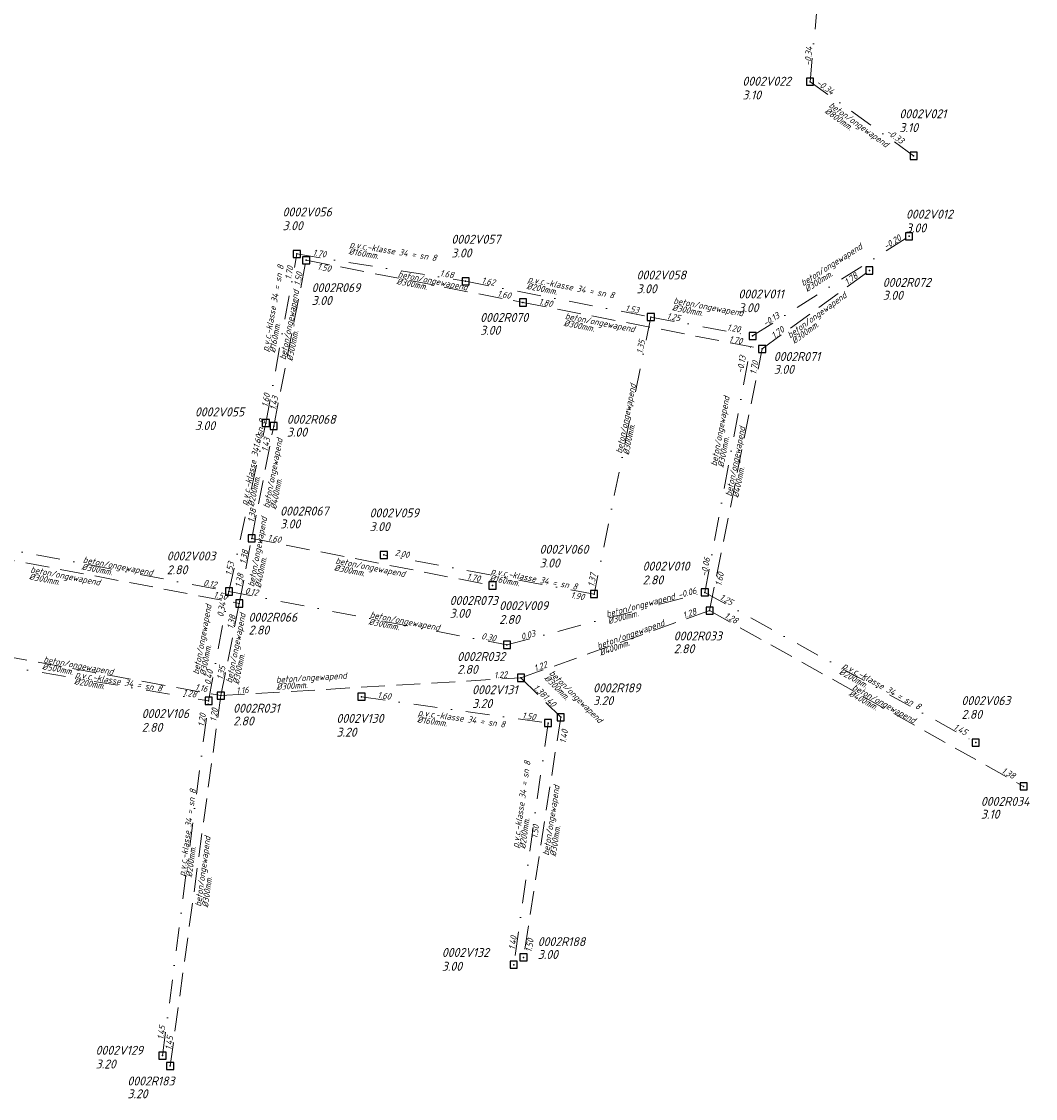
# Model space of a CAD drawing. Extents: x 155498 to 174806, y 452529 to 461643.
# Tile 16 of 44: x 158271 to 158484, y 460229 to 460456. Entities that reach past the tile are written whole.
import ezdxf

# ---------------------------------------------------------------- set-up
doc = ezdxf.new("R2010")
doc.units = 0
doc.header["$PDMODE"] = 64
doc.header["$PDSIZE"] = 1.5
doc.linetypes.add('RI-HWA', pattern=[7.4, 5, -2.4])
doc.linetypes.add('RI-VWA', pattern=[11, 5, -3, 0, -3])
doc.layers.get('0').update_dxf_attribs({"linetype": 'CONTINUOUS'})
for name, color, linetype, lineweight in [('B-OI-RI-HWA-BOB-T18', 150, 'CONTINUOUS', 18), ('B-OI-RI-HWA-MATERIAAL-T18', 150, 'CONTINUOUS', 18), ('B-OI-RI-HWA-PUTDEKSELHOOGTE-T25', 150, 'CONTINUOUS', 25), ('B-OI-RI-HWA-PUTNUMMER-T25', 150, 'CONTINUOUS', 25), ('B-OI-RI-HWA_DIAMETER-T18', 150, 'CONTINUOUS', 18), ('B-OI-RI-HWA_RIOOLPUT-S', 150, 'CONTINUOUS', 25), ('B-OI-RI-HWA_TRANSPORTLEIDING-G', 150, 'RI-HWA', 18), ('B-OI-RI-VWA-BOB-T18', 34, 'CONTINUOUS', 18), ('B-OI-RI-VWA-DIAMETER-T18', 34, 'CONTINUOUS', 18), ('B-OI-RI-VWA-MATERIAAL-T18', 34, 'CONTINUOUS', 18), ('B-OI-RI-VWA_PUTDEKSELHOOGTE-T25', 34, 'CONTINUOUS', 25), ('B-OI-RI-VWA_PUTNUMMER-T25', 34, 'CONTINUOUS', 25), ('B-OI-RI-VWA_RIOOLPUT-S', 34, 'CONTINUOUS', 25), ('B-OI-RI-VWA_TRANSPORTLEIDING-G', 34, 'RI-VWA', 18)]:
    doc.layers.add(name, color=color, linetype=linetype, lineweight=lineweight)
doc.styles.add('NLCS-ISO-M750-T18_CURSIEF', font='NLCS-ISO.ttf', dxfattribs={"oblique": 15, "height": 1.35})
doc.styles.add('NLCS-ISO-M750-T25_CURSIEF', font='NLCS-ISO.ttf', dxfattribs={"oblique": 15, "height": 1.875})

# ---------------------------------------------------------------- blocks, each defined once
blk = doc.blocks.new('ACMAP_ANN_TEMPLATE_hwa-diam')
at = {"style": 'NLCS-ISO-M750-T18_CURSIEF', "oblique": 15}
blk.add_attdef('hwa-diam', (-3.7, -1.3), '', height=1.35, dxfattribs=at)
blk = doc.blocks.new('ACMAP_ANN_TEMPLATE_hwa-nap-l')
at = {"style": 'NLCS-ISO-M750-T18_CURSIEF', "oblique": 15}
blk.add_attdef('hwa-nap-l', (3.3, 0.2), '', height=1.35, dxfattribs=at)
blk = doc.blocks.new('ACMAP_ANN_TEMPLATE_hwa-nap-r')
at = {"style": 'NLCS-ISO-M750-T18_CURSIEF', "oblique": 15}
blk.add_attdef('hwa-nap-r', (-5.6, 0.2), '', height=1.35, dxfattribs=at)
blk = doc.blocks.new('ACMAP_ANN_TEMPLATE_vwa-diam')
at = {"style": 'NLCS-ISO-M750-T18_CURSIEF', "oblique": 15}
blk.add_attdef('vwa-diam', (0.3, -1.3), '', height=1.35, dxfattribs=at)
blk = doc.blocks.new('ACMAP_ANN_TEMPLATE_vwa-materiaal')
at = {"style": 'NLCS-ISO-M750-T18_CURSIEF', "oblique": 15}
blk.add_attdef('vwa-mat', (0.3, 0.2), '', height=1.35, dxfattribs=at)
blk = doc.blocks.new('ACMAP_ANN_TEMPLATE_vwa-nap-l')
at = {"style": 'NLCS-ISO-M750-T18_CURSIEF', "oblique": 15}
blk.add_attdef('vwa-nap-l', (3.3, 0.2), '', height=1.35, dxfattribs=at)
blk = doc.blocks.new('ACMAP_ANN_TEMPLATE_vwa-nap-r')
at = {"style": 'NLCS-ISO-M750-T18_CURSIEF', "oblique": 15}
blk.add_attdef('vwa-nap-r', (-5.6, 0.2), '', height=1.35, dxfattribs=at)
blk = doc.blocks.new('ACMAP_ANN_TEMPLATE_hwa-materiaal')
at = {"style": 'NLCS-ISO-M750-T18_CURSIEF', "oblique": 15}
blk.add_attdef('hwa-mat', (-3.7, 0.2), '', height=1.35, dxfattribs=at)
blk = doc.blocks.new('ACMAP_ANN_TEMPLATE_hwa-puth')
at = {"style": 'NLCS-ISO-M750-T25_CURSIEF', "oblique": 15}
blk.add_attdef('hwa-puth', (-9, -6.8), '', height=1.88, dxfattribs=at)
blk = doc.blocks.new('ACMAP_ANN_TEMPLATE_hwa-putnr')
at = {"style": 'NLCS-ISO-M750-T25_CURSIEF', "oblique": 15}
blk.add_attdef('hwa-putnr', (-9, -4.1), '', height=1.88, dxfattribs=at)
blk = doc.blocks.new('ACMAP_ANN_TEMPLATE_vwa-puth')
at = {"style": 'NLCS-ISO-M750-T25_CURSIEF', "oblique": 15}
blk.add_attdef('vwa-puth', (-3, 5), '', height=1.88, dxfattribs=at)
blk = doc.blocks.new('ACMAP_ANN_TEMPLATE_vwa-putnr')
at = {"style": 'NLCS-ISO-M750-T25_CURSIEF', "oblique": 15}
blk.add_attdef('vaw-putnr', (-3, 7.9), '', height=1.88, dxfattribs=at)

msp = doc.modelspace()

# ---------------------------------------------------------------- linework, layer by layer
at = {"layer": 'B-OI-RI-HWA_RIOOLPUT-S'}
for p in [(158330.74, 460405.46), (158449.24, 460403.3), (158376.35, 460396.59), (158426.67, 460386.8), (158323.92, 460370.59), (158319.29, 460346.95), (158369.94, 460337.04), (158316.68, 460333.26), (158415.62, 460331.76), (158375.93, 460317.61), (158312.79, 460313.86), (158384.3, 460309.3), (158481.69, 460294.77), (158376.46, 460258.79), (158302.15, 460235.94)]:
    msp.add_point(p, dxfattribs=at)
at = {"layer": 'B-OI-RI-HWA_TRANSPORTLEIDING-G'}
for p, q in [((158323.92, 460370.59), (158330.74, 460405.46)), ((158330.74, 460405.46), (158376.35, 460396.59)), ((158426.67, 460386.8), (158449.24, 460403.3)), ((158376.35, 460396.59), (158426.67, 460386.8)), ((158415.62, 460331.76), (158426.67, 460386.8)), ((158319.29, 460346.95), (158323.92, 460370.59)), ((158249.94, 460345.96), (158316.68, 460333.26)), ((158316.68, 460333.26), (158319.29, 460346.95)), ((158319.29, 460346.95), (158369.94, 460337.04)), ((158312.79, 460313.86), (158316.68, 460333.26)), ((158375.93, 460317.61), (158415.62, 460331.76)), ((158415.62, 460331.76), (158481.69, 460294.77)), ((158245.22, 460326.2), (158312.79, 460313.86)), ((158312.79, 460313.86), (158375.93, 460317.61)), ((158375.93, 460317.61), (158384.3, 460309.3)), ((158302.15, 460235.94), (158312.79, 460313.86)), ((158384.3, 460309.3), (158376.46, 460258.79))]:
    msp.add_line(p, q, dxfattribs=at)
at = {"layer": 'B-OI-RI-VWA_RIOOLPUT-S'}
for p in [(158436.76, 460443.04), (158458.55, 460427.44), (158457.59, 460410.52), (158328.79, 460406.79), (158364.3, 460401.05), (158403.26, 460393.52), (158424.68, 460389.53), (158322.27, 460371.22), (158347.09, 460343.47), (158314.51, 460335.78), (158391.31, 460335.23), (158414.62, 460335.59), (158372.99, 460324.54), (158342.39, 460313.64), (158310.23, 460312.78), (158381.64, 460308.09), (158471.61, 460303.98), (158374.41, 460257.24), (158300.54, 460238.12)]:
    msp.add_point(p, dxfattribs=at)
at = {"layer": 'B-OI-RI-VWA_TRANSPORTLEIDING-G'}
for p, q in [((158436.76, 460443.04), (158440.05, 460478.1)), ((158458.55, 460427.44), (158436.76, 460443.04)), ((158424.68, 460389.53), (158457.59, 460410.52)), ((158322.27, 460371.22), (158328.79, 460406.79)), ((158328.79, 460406.79), (158364.3, 460401.05)), ((158364.3, 460401.05), (158403.26, 460393.52)), ((158403.26, 460393.52), (158391.31, 460335.23)), ((158403.26, 460393.52), (158424.68, 460389.53)), ((158414.62, 460335.59), (158424.68, 460389.53)), ((158314.51, 460335.78), (158322.27, 460371.22)), ((158252.24, 460347.66), (158314.51, 460335.78)), ((158391.31, 460335.23), (158347.09, 460343.47)), ((158310.23, 460312.78), (158314.51, 460335.78)), ((158314.51, 460335.78), (158372.99, 460324.54)), ((158372.99, 460324.54), (158414.62, 460335.59)), ((158414.62, 460335.59), (158471.61, 460303.98)), ((158253.33, 460322.45), (158310.23, 460312.78)), ((158300.54, 460238.12), (158310.23, 460312.78)), ((158342.39, 460313.64), (158381.64, 460308.09)), ((158381.64, 460308.09), (158374.41, 460257.24))]:
    msp.add_line(p, q, dxfattribs=at)

# ---------------------------------------------------------------- block references
at = {"layer": 'B-OI-RI-HWA-BOB-T18'}
for name, p, rotation, values in [('ACMAP_ANN_TEMPLATE_hwa-nap-l', (158329.76, 460403.98), 348.9947779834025, {'hwa-nap-l': '1.50'}), ('ACMAP_ANN_TEMPLATE_hwa-nap-r', (158330.74, 460405.46), 78.93358181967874, {'hwa-nap-r': '1.50'}), ('ACMAP_ANN_TEMPLATE_hwa-nap-r', (158449.24, 460403.3), 36.16900412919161, {'hwa-nap-r': '1.78'}), ('ACMAP_ANN_TEMPLATE_hwa-nap-r', (158376.35, 460396.59), 348.9947779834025, {'hwa-nap-r': '1.60'}), ('ACMAP_ANN_TEMPLATE_hwa-nap-l', (158376.35, 460396.59), 348.9903640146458, {'hwa-nap-l': '1.80'}), ('ACMAP_ANN_TEMPLATE_hwa-nap-l', (158426.67, 460386.8), 36.16900412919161, {'hwa-nap-l': '1.70'}), ('ACMAP_ANN_TEMPLATE_hwa-nap-r', (158425.06, 460387.02), 348.9903640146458, {'hwa-nap-r': '1.70'}), ('ACMAP_ANN_TEMPLATE_hwa-nap-r', (158426.67, 460386.8), 78.64803394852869, {'hwa-nap-r': '1.70'}), ('ACMAP_ANN_TEMPLATE_hwa-nap-l', (158323.92, 460370.59), 78.93358181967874, {'hwa-nap-l': '1.43'}), ('ACMAP_ANN_TEMPLATE_hwa-nap-r', (158323.92, 460370.59), 78.91863369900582, {'hwa-nap-r': '1.43'}), ('ACMAP_ANN_TEMPLATE_hwa-nap-l', (158319.29, 460346.95), 78.91863369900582, {'hwa-nap-l': '1.38'}), ('ACMAP_ANN_TEMPLATE_hwa-nap-l', (158319.29, 460346.95), 348.9295605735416, {'hwa-nap-l': '1.60'}), ('ACMAP_ANN_TEMPLATE_hwa-nap-r', (158319.29, 460346.95), 79.20608648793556, {'hwa-nap-r': '1.38'}), ('ACMAP_ANN_TEMPLATE_hwa-nap-l', (158316.68, 460333.26), 79.20608648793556, {'hwa-nap-l': '1.38'}), ('ACMAP_ANN_TEMPLATE_hwa-nap-r', (158369.94, 460337.04), 348.9295605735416, {'hwa-nap-r': '1.70'}), ('ACMAP_ANN_TEMPLATE_hwa-nap-l', (158417.64, 460333.58), 78.64803394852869, {'hwa-nap-l': '1.60'}), ('ACMAP_ANN_TEMPLATE_hwa-nap-r', (158316.68, 460333.26), 349.2259593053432, {'hwa-nap-r': '1.50'}), ('ACMAP_ANN_TEMPLATE_hwa-nap-r', (158415.62, 460331.76), 19.62181064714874, {'hwa-nap-r': '1.28'}), ('ACMAP_ANN_TEMPLATE_hwa-nap-r', (158316.68, 460333.26), 78.66621889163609, {'hwa-nap-r': '1.38'}), ('ACMAP_ANN_TEMPLATE_hwa-nap-l', (158415.62, 460331.76), 330.7572475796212, {'hwa-nap-l': '1.28'}), ('ACMAP_ANN_TEMPLATE_hwa-nap-l', (158312.79, 460313.86), 78.66621889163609, {'hwa-nap-l': '1.35'}), ('ACMAP_ANN_TEMPLATE_hwa-nap-l', (158375.93, 460317.61), 19.62181064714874, {'hwa-nap-l': '1.22'}), ('ACMAP_ANN_TEMPLATE_hwa-nap-r', (158375.93, 460317.61), 3.401674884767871, {'hwa-nap-r': '1.22'}), ('ACMAP_ANN_TEMPLATE_hwa-nap-r', (158312.79, 460313.86), 349.6480764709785, {'hwa-nap-r': '1.16'}), ('ACMAP_ANN_TEMPLATE_hwa-nap-l', (158375.93, 460317.61), 315.2060990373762, {'hwa-nap-l': '1.38'}), ('ACMAP_ANN_TEMPLATE_hwa-nap-l', (158312.79, 460313.86), 3.401674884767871, {'hwa-nap-l': '1.16'}), ('ACMAP_ANN_TEMPLATE_hwa-nap-r', (158384.3, 460309.3), 315.2060990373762, {'hwa-nap-r': '1.40'}), ('ACMAP_ANN_TEMPLATE_hwa-nap-r', (158312.79, 460313.86), 82.22331639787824, {'hwa-nap-r': '1.20'}), ('ACMAP_ANN_TEMPLATE_hwa-nap-l', (158385.08, 460300.46), 81.17713774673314, {'hwa-nap-l': '1.40'}), ('ACMAP_ANN_TEMPLATE_hwa-nap-r', (158481.69, 460294.77), 330.7572475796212, {'hwa-nap-r': '1.38'}), ('ACMAP_ANN_TEMPLATE_hwa-nap-r', (158379.23, 460265.31), 81.17713774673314, {'hwa-nap-r': '1.50'}), ('ACMAP_ANN_TEMPLATE_hwa-nap-l', (158302.15, 460235.94), 82.22331639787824, {'hwa-nap-l': '1.45'})]:
    msp.add_blockref(name, p, dxfattribs=dict(at, rotation=rotation)).add_auto_attribs(values)
at = {"layer": 'B-OI-RI-HWA-MATERIAAL-T18'}
for p, rotation in [((158353.55, 460401.03), 348.9947779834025), ((158327.33, 460388.03), 78.93358181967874), ((158435.67, 460391.01), 36.16900412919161), ((158388.72, 460392.23), 348.9903640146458), ((158421.14, 460359.28), 78.64803394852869), ((158323.86, 460356.83), 78.91863369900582), ((158320.64, 460340.28), 79.20608648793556), ((158276.26, 460338.91), 349.2259593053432), ((158340.42, 460340.76), 348.9295605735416), ((158316.03, 460320.02), 78.66621889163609), ((158395.77, 460324.68), 19.62181064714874), ((158279.01, 460320.03), 349.6480764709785), ((158328.15, 460316.58), 3.401674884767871), ((158384.28, 460315.73), 315.2060990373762), ((158448.65, 460313.27), 330.7572475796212), ((158382.55, 460283.79), 81.17713774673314), ((158309.32, 460273.05), 82.22331639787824)]:
    msp.add_blockref('ACMAP_ANN_TEMPLATE_hwa-materiaal', p, dxfattribs=dict(at, rotation=rotation)).add_auto_attribs({'hwa-mat': 'beton/ongewapend'})
at = {"layer": 'B-OI-RI-HWA-PUTDEKSELHOOGTE-T25'}
for p, values in [((158340.91, 460402.86), {'hwa-puth': '3.00'}), ((158461.05, 460403.96), {'hwa-puth': '3.00'}), ((158376.35, 460396.59), {'hwa-puth': '3.00'}), ((158438.12, 460388.37), {'hwa-puth': '3.00'}), ((158335.69, 460375.16), {'hwa-puth': '3.00'}), ((158334.27, 460355.85), {'hwa-puth': '3.00'}), ((158369.94, 460337.04), {'hwa-puth': '3.00'}), ((158327.63, 460333.52), {'hwa-puth': '2.80'}), ((158417.08, 460329.58), {'hwa-puth': '2.80'}), ((158371.52, 460325.25), {'hwa-puth': '2.80'}), ((158400.11, 460318.66), {'hwa-puth': '3.20'}), ((158324.39, 460314.38), {'hwa-puth': '2.80'}), ((158481.69, 460294.77), {'hwa-puth': '3.10'}), ((158388.47, 460265.26), {'hwa-puth': '3.00'}), ((158302.15, 460235.94), {'hwa-puth': '3.20'})]:
    msp.add_blockref('ACMAP_ANN_TEMPLATE_hwa-puth', p, dxfattribs=at).add_auto_attribs(values)
at = {"layer": 'B-OI-RI-HWA-PUTNUMMER-T25'}
for p, values in [((158340.91, 460402.86), {'hwa-putnr': '0002R069'}), ((158461.05, 460403.96), {'hwa-putnr': '0002R072'}), ((158376.35, 460396.59), {'hwa-putnr': '0002R070'}), ((158438.12, 460388.37), {'hwa-putnr': '0002R071'}), ((158335.69, 460375.16), {'hwa-putnr': '0002R068'}), ((158334.27, 460355.85), {'hwa-putnr': '0002R067'}), ((158369.94, 460337.04), {'hwa-putnr': '0002R073'}), ((158327.63, 460333.52), {'hwa-putnr': '0002R066'}), ((158417.08, 460329.58), {'hwa-putnr': '0002R033'}), ((158371.52, 460325.25), {'hwa-putnr': '0002R032'}), ((158400.11, 460318.66), {'hwa-putnr': '0002R189'}), ((158324.39, 460314.38), {'hwa-putnr': '0002R031'}), ((158481.69, 460294.77), {'hwa-putnr': '0002R034'}), ((158388.47, 460265.26), {'hwa-putnr': '0002R188'}), ((158302.15, 460235.94), {'hwa-putnr': '0002R183'})]:
    msp.add_blockref('ACMAP_ANN_TEMPLATE_hwa-putnr', p, dxfattribs=at).add_auto_attribs(values)
at = {"layer": 'B-OI-RI-HWA_DIAMETER-T18'}
for p, rotation, values in [((158353.55, 460401.03), 348.9947779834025, {'hwa-diam': '%%c300mm.'}), ((158327.33, 460388.03), 78.93358181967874, {'hwa-diam': '%%c300mm.'}), ((158388.72, 460392.23), 348.9903640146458, {'hwa-diam': '%%c300mm.'}), ((158435.67, 460391.01), 36.16900412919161, {'hwa-diam': '%%c300mm.'}), ((158421.14, 460359.28), 78.64803394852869, {'hwa-diam': '%%c400mm.'}), ((158323.86, 460356.83), 78.91863369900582, {'hwa-diam': '%%c400mm.'}), ((158320.64, 460340.28), 79.20608648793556, {'hwa-diam': '%%c400mm.'}), ((158340.42, 460340.76), 348.9295605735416, {'hwa-diam': '%%c300mm.'}), ((158276.26, 460338.91), 349.2259593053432, {'hwa-diam': '%%c300mm.'}), ((158395.77, 460324.68), 19.62181064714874, {'hwa-diam': '%%c400mm.'}), ((158316.03, 460320.02), 78.66621889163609, {'hwa-diam': '%%c300mm.'}), ((158279.01, 460320.03), 349.6480764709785, {'hwa-diam': '%%c500mm.'}), ((158328.15, 460316.58), 3.401674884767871, {'hwa-diam': '%%c300mm.'}), ((158384.28, 460315.73), 315.2060990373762, {'hwa-diam': '%%c300mm.'}), ((158448.65, 460313.27), 330.7572475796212, {'hwa-diam': '%%c400mm.'}), ((158382.55, 460283.79), 81.17713774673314, {'hwa-diam': '%%c300mm.'}), ((158309.32, 460273.05), 82.22331639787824, {'hwa-diam': '%%c300mm.'})]:
    msp.add_blockref('ACMAP_ANN_TEMPLATE_hwa-diam', p, dxfattribs=dict(at, rotation=rotation)).add_auto_attribs(values)
at = {"layer": 'B-OI-RI-VWA-BOB-T18'}
for name, p, rotation, values in [('ACMAP_ANN_TEMPLATE_vwa-nap-l', (158436.76, 460443.04), 84.64088447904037, {'vwa-nap-l': '-0.34'}), ('ACMAP_ANN_TEMPLATE_vwa-nap-r', (158442.4, 460439.11), 324.4069034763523, {'vwa-nap-r': '-0.34'}), ('ACMAP_ANN_TEMPLATE_vwa-nap-l', (158449.88, 460433.93), 324.4069034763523, {'vwa-nap-l': '-0.33'}), ('ACMAP_ANN_TEMPLATE_vwa-nap-r', (158457.59, 460410.52), 32.52973316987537, {'vwa-nap-r': '-0.20'}), ('ACMAP_ANN_TEMPLATE_vwa-nap-l', (158328.79, 460406.79), 350.8194421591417, {'vwa-nap-l': '1.70'}), ('ACMAP_ANN_TEMPLATE_vwa-nap-r', (158328.79, 460406.79), 79.6126746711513, {'vwa-nap-r': '1.70'}), ('ACMAP_ANN_TEMPLATE_vwa-nap-r', (158364.3, 460401.05), 350.8194421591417, {'vwa-nap-r': '1.68'}), ('ACMAP_ANN_TEMPLATE_vwa-nap-l', (158364.3, 460401.05), 349.0610279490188, {'vwa-nap-l': '1.62'}), ('ACMAP_ANN_TEMPLATE_vwa-nap-r', (158403.26, 460393.52), 349.0610279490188, {'vwa-nap-r': '1.53'}), ('ACMAP_ANN_TEMPLATE_vwa-nap-l', (158403.26, 460393.52), 349.4481904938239, {'vwa-nap-l': '1.25'}), ('ACMAP_ANN_TEMPLATE_vwa-nap-l', (158424.68, 460389.53), 32.52973316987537, {'vwa-nap-l': '-0.13'}), ('ACMAP_ANN_TEMPLATE_vwa-nap-r', (158424.68, 460389.53), 349.4481904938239, {'vwa-nap-r': '1.20'}), ('ACMAP_ANN_TEMPLATE_vwa-nap-l', (158401.03, 460382.44), 78.41435496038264, {'vwa-nap-l': '1.35'}), ('ACMAP_ANN_TEMPLATE_vwa-nap-r', (158423.82, 460387.09), 79.43550958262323, {'vwa-nap-r': '-0.13'}), ('ACMAP_ANN_TEMPLATE_vwa-nap-l', (158322.27, 460371.22), 79.6126746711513, {'vwa-nap-l': '1.60'}), ('ACMAP_ANN_TEMPLATE_vwa-nap-r', (158322.27, 460371.22), 77.64934171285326, {'vwa-nap-r': '1.60'}), ('ACMAP_ANN_TEMPLATE_vwa-nap-r', (158354.8, 460342.12), 349.4445074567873, {'vwa-nap-r': '2.00'}), ('ACMAP_ANN_TEMPLATE_vwa-nap-l', (158314.51, 460335.78), 77.64934171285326, {'vwa-nap-l': '1.53'}), ('ACMAP_ANN_TEMPLATE_vwa-nap-l', (158414.62, 460335.59), 79.43550958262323, {'vwa-nap-l': '-0.06'}), ('ACMAP_ANN_TEMPLATE_vwa-nap-r', (158392.61, 460342.12), 78.41435496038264, {'vwa-nap-r': '1.37'}), ('ACMAP_ANN_TEMPLATE_vwa-nap-r', (158314.51, 460335.78), 349.198790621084, {'vwa-nap-r': '0.12'}), ('ACMAP_ANN_TEMPLATE_vwa-nap-l', (158314.51, 460335.78), 349.1202872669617, {'vwa-nap-l': '0.12'}), ('ACMAP_ANN_TEMPLATE_vwa-nap-r', (158414.62, 460335.59), 14.8654368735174, {'vwa-nap-r': '-0.06'}), ('ACMAP_ANN_TEMPLATE_vwa-nap-l', (158383.05, 460334.84), 349.4445074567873, {'vwa-nap-l': '1.90'}), ('ACMAP_ANN_TEMPLATE_vwa-nap-l', (158414.62, 460335.59), 330.9825446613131, {'vwa-nap-l': '1.25'}), ('ACMAP_ANN_TEMPLATE_vwa-nap-r', (158314.51, 460335.78), 79.46714299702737, {'vwa-nap-r': '0.34'}), ('ACMAP_ANN_TEMPLATE_vwa-nap-l', (158372.99, 460324.54), 14.8654368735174, {'vwa-nap-l': '0.03'}), ('ACMAP_ANN_TEMPLATE_vwa-nap-r', (158372.99, 460324.54), 349.1202872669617, {'vwa-nap-r': '0.30'}), ('ACMAP_ANN_TEMPLATE_vwa-nap-l', (158310.23, 460312.78), 79.46714299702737, {'vwa-nap-l': '0.40'}), ('ACMAP_ANN_TEMPLATE_vwa-nap-r', (158310.23, 460312.78), 350.3524537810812, {'vwa-nap-r': '1.28'}), ('ACMAP_ANN_TEMPLATE_vwa-nap-l', (158342.39, 460313.64), 351.9516611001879, {'vwa-nap-l': '1.60'}), ('ACMAP_ANN_TEMPLATE_vwa-nap-r', (158310.23, 460312.78), 82.60245388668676, {'vwa-nap-r': '1.20'}), ('ACMAP_ANN_TEMPLATE_vwa-nap-r', (158381.64, 460308.09), 351.9516611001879, {'vwa-nap-r': '1.50'}), ('ACMAP_ANN_TEMPLATE_vwa-nap-r', (158471.61, 460303.98), 330.9825446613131, {'vwa-nap-r': '1.45'}), ('ACMAP_ANN_TEMPLATE_vwa-nap-l', (158379.11, 460280.44), 81.90776037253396, {'vwa-nap-l': '1.50'}), ('ACMAP_ANN_TEMPLATE_vwa-nap-r', (158375.66, 460265.85), 81.90776037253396, {'vwa-nap-r': '1.40'}), ('ACMAP_ANN_TEMPLATE_vwa-nap-l', (158300.54, 460238.12), 82.60245388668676, {'vwa-nap-l': '1.45'})]:
    msp.add_blockref(name, p, dxfattribs=dict(at, rotation=rotation)).add_auto_attribs(values)
at = {"layer": 'B-OI-RI-VWA-DIAMETER-T18'}
for p, rotation, values in [((158440.24, 460437.82), 324.4069034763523, {'vwa-diam': '%%c800mm.'}), ((158339.53, 460408.07), 350.8194421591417, {'vwa-diam': '%%c160mm.'}), ((158435.18, 460399.65), 32.52973316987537, {'vwa-diam': '%%c300mm.'}), ((158376.98, 460400.77), 349.0610279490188, {'vwa-diam': '%%c200mm.'}), ((158407.6, 460396.24), 349.4481904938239, {'vwa-diam': '%%c300mm.'}), ((158322.88, 460385.85), 79.6126746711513, {'vwa-diam': '%%c160mm.'}), ((158397.29, 460364.38), 78.41435496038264, {'vwa-diam': '%%c300mm.'}), ((158417.24, 460361.73), 79.43550958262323, {'vwa-diam': '%%c300mm.'}), ((158318.39, 460353.5), 77.64934171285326, {'vwa-diam': '%%c200mm.'}), ((158283.38, 460341.72), 349.198790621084, {'vwa-diam': '%%c300mm.'}), ((158369.2, 460339.35), 349.4445074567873, {'vwa-diam': '%%c160mm.'}), ((158343.75, 460330.16), 349.1202872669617, {'vwa-diam': '%%c300mm.'}), ((158393.8, 460330.07), 14.8654368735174, {'vwa-diam': '%%c300mm.'}), ((158308.28, 460317.91), 79.46714299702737, {'vwa-diam': '%%c300mm.'}), ((158443.11, 460319.78), 330.9825446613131, {'vwa-diam': '%%c200mm.'}), ((158281.78, 460317.61), 350.3524537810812, {'vwa-diam': '%%c200mm.'}), ((158353.92, 460309.56), 351.9516611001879, {'vwa-diam': '%%c160mm.'}), ((158375.52, 460281.43), 81.90776037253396, {'vwa-diam': '%%c200mm.'}), ((158305.39, 460275.45), 82.60245388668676, {'vwa-diam': '%%c200mm.'})]:
    msp.add_blockref('ACMAP_ANN_TEMPLATE_vwa-diam', p, dxfattribs=dict(at, rotation=rotation)).add_auto_attribs(values)
at = {"layer": 'B-OI-RI-VWA-MATERIAAL-T18'}
for p, rotation, values in [((158440.24, 460437.82), 324.4069034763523, {'vwa-mat': 'beton/ongewapend'}), ((158339.53, 460408.07), 350.8194421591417, {'vwa-mat': 'p.v.c.-klasse 34 = sn 8'}), ((158435.18, 460399.65), 32.52973316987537, {'vwa-mat': 'beton/ongewapend'}), ((158322.88, 460385.85), 79.6126746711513, {'vwa-mat': 'p.v.c.-klasse 34 = sn 8'}), ((158376.98, 460400.77), 349.0610279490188, {'vwa-mat': 'p.v.c.-klasse 34 = sn 8'}), ((158407.6, 460396.24), 349.4481904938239, {'vwa-mat': 'beton/ongewapend'}), ((158397.29, 460364.38), 78.41435496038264, {'vwa-mat': 'beton/ongewapend'}), ((158417.24, 460361.73), 79.43550958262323, {'vwa-mat': 'beton/ongewapend'}), ((158318.39, 460353.5), 77.64934171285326, {'vwa-mat': 'p.v.c.-klasse 34 = sn 8'}), ((158283.38, 460341.72), 349.198790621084, {'vwa-mat': 'beton/ongewapend'}), ((158369.2, 460339.35), 349.4445074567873, {'vwa-mat': 'p.v.c.-klasse 34 = sn 8'}), ((158308.28, 460317.91), 79.46714299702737, {'vwa-mat': 'beton/ongewapend'}), ((158393.8, 460330.07), 14.8654368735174, {'vwa-mat': 'beton/ongewapend'}), ((158343.75, 460330.16), 349.1202872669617, {'vwa-mat': 'beton/ongewapend'}), ((158281.78, 460317.61), 350.3524537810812, {'vwa-mat': 'p.v.c.-klasse 34 = sn 8'}), ((158443.11, 460319.78), 330.9825446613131, {'vwa-mat': 'p.v.c.-klasse 34 = sn 8'}), ((158353.92, 460309.56), 351.9516611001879, {'vwa-mat': 'p.v.c.-klasse 34 = sn 8'}), ((158375.52, 460281.43), 81.90776037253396, {'vwa-mat': 'p.v.c.-klasse 34 = sn 8'}), ((158305.39, 460275.45), 82.60245388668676, {'vwa-mat': 'p.v.c.-klasse 34 = sn 8'})]:
    msp.add_blockref('ACMAP_ANN_TEMPLATE_vwa-materiaal', p, dxfattribs=dict(at, rotation=rotation)).add_auto_attribs(values)
at = {"layer": 'B-OI-RI-VWA_PUTDEKSELHOOGTE-T25'}
for p, values in [((158425.53, 460434.3), {'vwa-puth': '3.10'}), ((158458.55, 460427.44), {'vwa-puth': '3.10'}), ((158328.79, 460406.79), {'vwa-puth': '3.00'}), ((158459.93, 460406.33), {'vwa-puth': '3.00'}), ((158364.3, 460401.05), {'vwa-puth': '3.00'}), ((158403.26, 460393.52), {'vwa-puth': '3.00'}), ((158424.68, 460389.53), {'vwa-puth': '3.00'}), ((158310.35, 460364.72), {'vwa-puth': '3.00'}), ((158347.09, 460343.47), {'vwa-puth': '3.00'}), ((158304.43, 460334.4), {'vwa-puth': '2.80'}), ((158382.85, 460335.82), {'vwa-puth': '3.00'}), ((158404.53, 460332.27), {'vwa-puth': '2.80'}), ((158374.36, 460323.95), {'vwa-puth': '2.80'}), ((158368.66, 460306.26), {'vwa-puth': '3.20'}), ((158471.61, 460303.98), {'vwa-puth': '2.80'}), ((158299.16, 460301.25), {'vwa-puth': '2.80'}), ((158340.12, 460300.23), {'vwa-puth': '3.20'}), ((158362.3, 460250.98), {'vwa-puth': '3.00'}), ((158289.46, 460230.41), {'vwa-puth': '3.20'})]:
    msp.add_blockref('ACMAP_ANN_TEMPLATE_vwa-puth', p, dxfattribs=at).add_auto_attribs(values)
at = {"layer": 'B-OI-RI-VWA_PUTNUMMER-T25'}
for p, values in [((158425.53, 460434.3), {'vaw-putnr': '0002V022'}), ((158458.55, 460427.44), {'vaw-putnr': '0002V021'}), ((158328.79, 460406.79), {'vaw-putnr': '0002V056'}), ((158459.93, 460406.33), {'vaw-putnr': '0002V012'}), ((158364.3, 460401.05), {'vaw-putnr': '0002V057'}), ((158403.26, 460393.52), {'vaw-putnr': '0002V058'}), ((158424.68, 460389.53), {'vaw-putnr': '0002V011'}), ((158310.35, 460364.72), {'vaw-putnr': '0002V055'}), ((158347.09, 460343.47), {'vaw-putnr': '0002V059'}), ((158382.85, 460335.82), {'vaw-putnr': '0002V060'}), ((158304.43, 460334.4), {'vaw-putnr': '0002V003'}), ((158404.53, 460332.27), {'vaw-putnr': '0002V010'}), ((158374.36, 460323.95), {'vaw-putnr': '0002V009'}), ((158368.66, 460306.26), {'vaw-putnr': '0002V131'}), ((158471.61, 460303.98), {'vaw-putnr': '0002V063'}), ((158299.16, 460301.25), {'vaw-putnr': '0002V106'}), ((158340.12, 460300.23), {'vaw-putnr': '0002V130'}), ((158362.3, 460250.98), {'vaw-putnr': '0002V132'}), ((158289.46, 460230.41), {'vaw-putnr': '0002V129'})]:
    msp.add_blockref('ACMAP_ANN_TEMPLATE_vwa-putnr', p, dxfattribs=at).add_auto_attribs(values)

doc.saveas('drawing.dxf')
